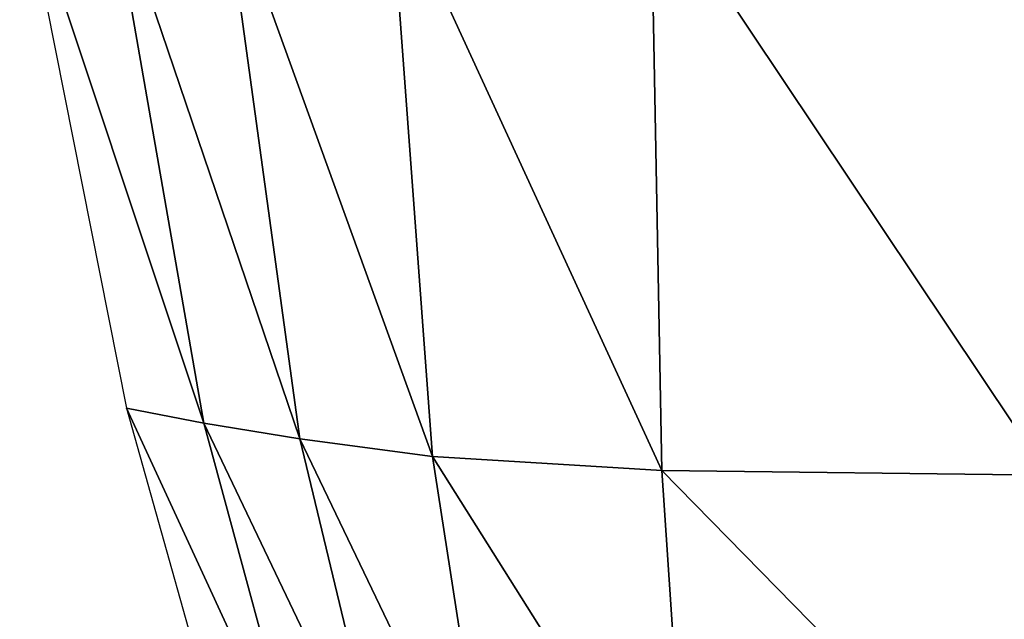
# Model space of a CAD drawing. Header units: inches. Extents: x -10.6 to 10.7, y -8.8 to 8.8.
# Tile 4 of 28: x -10.207 to -9.096, y -7.112 to -6.436. Entities that reach past the tile are written whole.
import ezdxf

# ---------------------------------------------------------------- set-up
doc = ezdxf.new("R2010")
doc.units = ezdxf.units.IN
doc.header["$MEASUREMENT"] = 0
doc.layers.get('0').update_dxf_attribs({"true_color": 0x5890e1})

msp = doc.modelspace()

# ---------------------------------------------------------------- meshes
at = {"color": 153, "true_color": 0x5890e1}
mesh = msp.add_polyface(dxfattribs=at)
corners = [(-9.5897, -7.6278, 1.7581), (-9.6738, -7.3602, 1.8438), (-9.7889, -7.3303, 1.6085), (-9.6886, -7.6078, 1.5683), (-9.3921, -7.6556, 1.9403), (-9.4524, -7.3868, 2.069), (-8.5231, -6.2814, 2.2801), (-8.5231, -6.9496, 2.3961), (-7.9994, -6.9496, 2.4089), (-8.5205, -7.4029, 2.3786), (-7.9994, -7.4049, 2.4044), (-9.0468, -6.9496, 2.2986), (-9.0468, -6.2814, 2.2268), (-9.4943, -6.2803, 2.0902), (-9.4822, -6.9443, 2.1233), (-9.0364, -7.399, 2.2571), (-9.501, -5.347, 1.9564), (-9.741, -6.9286, 1.8774), (-9.7892, -6.2773, 1.8491), (-9.978, -6.2735, 1.5539), (-9.8907, -6.9087, 1.6037), (-8.5126, -7.6938, 2.2197), (-9.0049, -7.6781, 2.1063), (-9.8858, -7.3085, 1.3904), (-9.9747, -7.2719, 1.1944), (-9.8707, -7.5459, 1.2454), (-9.7795, -7.6089, 1.3797), (-9.9988, -6.891, 1.3453), (-10.0861, -6.8743, 1.0947), (-10.1073, -6.2704, 1.2547), (-10.2068, -6.2676, 0.9535)]
mesh.append_faces([[corners[k] for k in face] for face in [(0, 1, 2), (2, 3, 0), (4, 5, 1), (1, 0, 4), (6, 7, 8), (7, 9, 10), (11, 12, 13), (13, 14, 11), (7, 6, 12), (12, 11, 7), (11, 15, 9), (9, 7, 11), (14, 5, 15), (15, 11, 14), (16, 13, 12), (17, 18, 19), (19, 20, 17), (14, 13, 18), (18, 17, 14), (17, 1, 5), (5, 14, 17), (20, 2, 1), (1, 17, 20), (10, 9, 21), (9, 15, 22), (15, 5, 4), (4, 22, 15), (23, 24, 25), (25, 26, 23), (26, 3, 2), (2, 23, 26), (27, 23, 2), (2, 20, 27), (28, 24, 23), (23, 27, 28), (27, 29, 30), (30, 28, 27), (20, 19, 29), (29, 27, 20)]], dxfattribs={"vtx2": -1, "color": 153})

doc.saveas('drawing.dxf')
